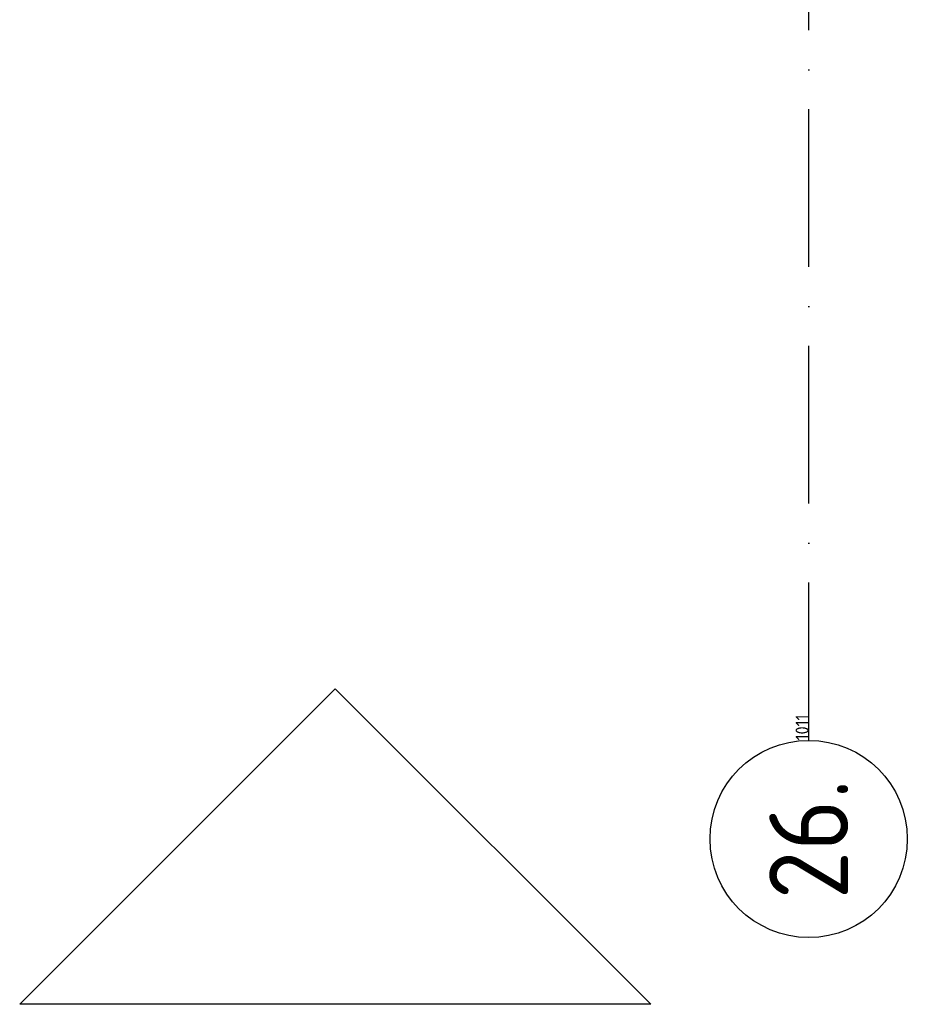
# Model space of a CAD drawing. Extents: x 25315 to 170951, y 867852 to 951952.
# Tile 50 of 119: x 88924 to 92299, y 907024 to 910768. Entities that reach past the tile are written whole.
import ezdxf
from ezdxf.enums import TextEntityAlignment as Align

# ---------------------------------------------------------------- set-up
doc = ezdxf.new("R2010")
doc.units = 0
doc.header["$LTSCALE"] = 100
doc.linetypes.add('DASHDOT', pattern=[9, 6, -1.5, 0, -1.5])
for name, color, linetype in [('AL$7----_STRAMIEN', 1, 'DASHDOT'), ('ALN-----_BLOCKNAAM', 2, 'CONTINUOUS'), ('BOUW', 8, 'CONTINUOUS')]:
    doc.layers.add(name, color=color, linetype=linetype)
doc.styles.get("Standard").update_dxf_attribs({"font": 'ISOCP'})

# ---------------------------------------------------------------- blocks, each defined once
blk = doc.blocks.new('1011')
at = {"layer": 'AL$7----_STRAMIEN', "color": 7, "linetype": 'CONTINUOUS'}
blk.add_circle((-750, 0), 750, dxfattribs=at)
at = {"layer": 'ALN-----_BLOCKNAAM', "linetype": 'CONTINUOUS'}
blk.add_text('1011', height=100, dxfattribs=at).set_placement((0, 0))

msp = doc.modelspace()

# ---------------------------------------------------------------- linework, layer by layer
at = {"layer": 'AL$7----_STRAMIEN', "color": 1}
msp.add_lwpolyline([(91923.6, 908027.5), (91923.6, 949018.6)], dxfattribs=at)
msp.add_lwpolyline([(91923.6, 908027.5), (91923.6, 949018.6)], dxfattribs=at)
at = {"layer": 'BOUW'}
msp.add_lwpolyline([(88923.6, 907023.7), (90123.6, 908223.7), (91323.6, 907023.7), (88923.6, 907023.7)], dxfattribs=at)

# ---------------------------------------------------------------- block references
ref = msp.add_blockref('1011', (91923.6, 908027.5), dxfattribs=dict(at, xscale=0.5, yscale=0.5, zscale=0.5, rotation=90))
ref.add_attrib('STR-NAAM', '26.', dxfattribs={"layer": 'AL$7----_STRAMIEN', "color": 3, "linetype": 'CONTINUOUS', "height": 300, "rotation": 90}).set_placement((91923.6, 907652.5), align=Align.MIDDLE)
ref = msp.add_blockref('1011', (91923.6, 908027.5), dxfattribs=dict(at, xscale=0.5, yscale=0.5, zscale=0.5, rotation=90))
ref.add_attrib('STR-NAAM', '26.', dxfattribs={"layer": 'AL$7----_STRAMIEN', "color": 3, "linetype": 'CONTINUOUS', "height": 300, "rotation": 90}).set_placement((91923.6, 907652.5), align=Align.MIDDLE)

doc.saveas('drawing.dxf')
